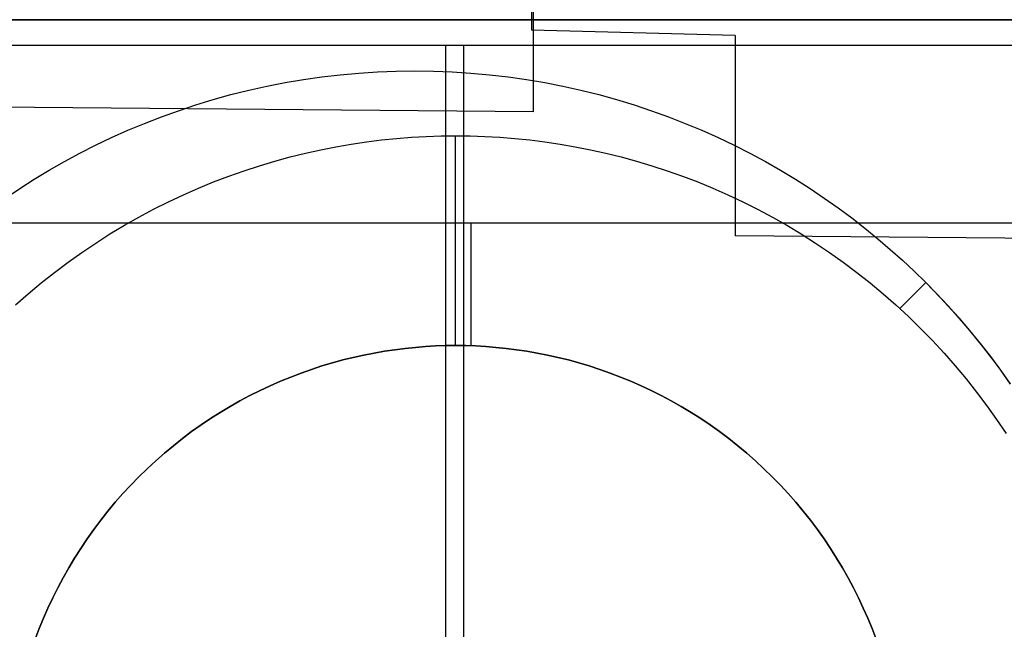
# Model space of a CAD drawing. Header units: millimetres. Extents: x -15 to 7, y 1 to 148.
# Tile 128 of 256: x -2.76 to -0.34, y 24.94 to 26.44. Entities that reach past the tile are written whole.
import ezdxf

# ---------------------------------------------------------------- set-up
doc = ezdxf.new("R2010")
doc.units = ezdxf.units.MM
doc.header["$MEASUREMENT"] = 0
doc.layers.add('Default', color=7, linetype='Continuous', true_color=0x000000)
doc.layers.add('Layer 01', color=7, linetype='Continuous', true_color=0x000000)

msp = doc.modelspace()

# ---------------------------------------------------------------- linework, layer by layer
at = {"layer": 'Default', "color": 254, "true_color": 0xcad1ee, "extrusion": (1, 0, 0)}
for points in [[(24.7133, -34.4294), (24.7728, -34.43), (24.8329, -34.432), (24.8934, -34.4354), (24.9544, -34.4402), (25.0157, -34.4465), (25.0773, -34.4542), (25.1393, -34.4634), (25.2015, -34.4742), (25.2638, -34.4865), (25.3263, -34.5004), (25.3889, -34.5158), (25.4515, -34.5329), (25.514, -34.5517), (25.5765, -34.572), (25.6388, -34.5941), (25.7008, -34.6177), (25.7626, -34.6431), (25.824, -34.6701), (25.885, -34.6988), (25.9455, -34.7291), (26.0054, -34.7611), (26.0648, -34.7947), (26.1234, -34.8299), (26.1813, -34.8667), (26.2384, -34.9051), (26.2947, -34.945), (26.35, -34.9864), (26.4043, -35.0294), (26.4575, -35.0738), (26.5096, -35.1195), (26.5606, -35.1667), (26.6103, -35.2152), (26.6588, -35.2649), (26.7059, -35.3159), (26.7517, -35.368), (26.7961, -35.4212), (26.839, -35.4755), (26.8805, -35.5308), (26.9204, -35.587), (26.9588, -35.6441), (26.9956, -35.702), (27.0308, -35.7607), (27.0644, -35.82), (27.0964, -35.88), (27.1267, -35.9405), (27.1554, -36.0015), (27.1824, -36.0629), (27.2077, -36.1247), (27.2314, -36.1867), (27.2534, -36.249), (27.2738, -36.3114), (27.2925, -36.374), (27.3096, -36.4366), (27.3251, -36.4991), (27.339, -36.5616), (27.3513, -36.624), (27.3621, -36.6862), (27.3713, -36.7481), (27.379, -36.8098), (27.3852, -36.8711), (27.39, -36.9321), (27.3934, -36.9926), (27.3954, -37.0526), (27.3961, -37.1122), (27.3954, -37.1717), (27.3934, -37.2318), (27.39, -37.2923), (27.3852, -37.3532), (27.379, -37.4146), (27.3713, -37.4762), (27.3621, -37.5382), (27.3513, -37.6003), (27.339, -37.6627), (27.3251, -37.7252), (27.3096, -37.7878), (27.2925, -37.8504), (27.2738, -37.9129), (27.2534, -37.9754), (27.2314, -38.0376), (27.2077, -38.0997), (27.1824, -38.1615), (27.1554, -38.2229), (27.1267, -38.2839), (27.0964, -38.3444), (27.0644, -38.4043), (27.0308, -38.4637), (26.9956, -38.5223), (26.9588, -38.5802), (26.9204, -38.6373), (26.8805, -38.6936), (26.839, -38.7488), (26.7961, -38.8031), (26.7517, -38.8564), (26.7059, -38.9085), (26.6588, -38.9595), (26.6103, -39.0092), (26.5606, -39.0577), (26.5096, -39.1048), (26.4575, -39.1506), (26.4043, -39.195), (26.35, -39.2379), (26.2947, -39.2794), (26.2384, -39.3193), (26.1813, -39.3577), (26.1234, -39.3945), (26.0648, -39.4297), (26.0054, -39.4633), (25.9455, -39.4953), (25.885, -39.5256), (25.824, -39.5543), (25.7626, -39.5813), (25.7008, -39.6066), (25.6388, -39.6303), (25.5765, -39.6523), (25.514, -39.6727), (25.4515, -39.6914), (25.3889, -39.7085), (25.3263, -39.724), (25.2638, -39.7379), (25.2015, -39.7502), (25.1393, -39.7609), (25.0773, -39.7702), (25.0157, -39.7779), (24.9544, -39.7841), (24.8934, -39.7889), (24.8329, -39.7923), (24.7728, -39.7943), (24.7133, -39.795)], [(24.7133, -35.4187), (24.7509, -35.4191), (24.7888, -35.4204), (24.827, -35.4225), (24.8655, -35.4256), (24.9042, -35.4295), (24.9431, -35.4344), (24.9822, -35.4402), (25.0214, -35.447), (25.0608, -35.4548), (25.1003, -35.4635), (25.1398, -35.4733), (25.1793, -35.4841), (25.2187, -35.4959), (25.2582, -35.5088), (25.2975, -35.5227), (25.3366, -35.5376), (25.3756, -35.5536), (25.4144, -35.5707), (25.4529, -35.5888), (25.4911, -35.6079), (25.5289, -35.6281), (25.5664, -35.6493), (25.6034, -35.6715), (25.64, -35.6948), (25.676, -35.719), (25.7115, -35.7442), (25.7464, -35.7704), (25.7807, -35.7975), (25.8143, -35.8255), (25.8472, -35.8544), (25.8793, -35.8841), (25.9107, -35.9147), (25.9413, -35.9461), (25.9711, -35.9783), (26, -36.0112), (26.028, -36.0448), (26.0551, -36.0791), (26.0813, -36.114), (26.1065, -36.1495), (26.1307, -36.1855), (26.1539, -36.2221), (26.1762, -36.2591), (26.1974, -36.2965), (26.2176, -36.3344), (26.2367, -36.3726), (26.2548, -36.4111), (26.2718, -36.4498), (26.2878, -36.4888), (26.3028, -36.528), (26.3167, -36.5673), (26.3296, -36.6067), (26.3414, -36.6462), (26.3522, -36.6857), (26.3619, -36.7252), (26.3707, -36.7647), (26.3785, -36.804), (26.3853, -36.8433), (26.3911, -36.8824), (26.396, -36.9213), (26.3999, -36.96), (26.4029, -36.9985), (26.4051, -37.0367), (26.4063, -37.0746), (26.4067, -37.1122), (26.4063, -37.1498), (26.4051, -37.1877), (26.4029, -37.2259), (26.3999, -37.2643), (26.396, -37.3031), (26.3911, -37.342), (26.3853, -37.3811), (26.3785, -37.4203), (26.3707, -37.4597), (26.3619, -37.4991), (26.3522, -37.5386), (26.3414, -37.5781), (26.3296, -37.6176), (26.3167, -37.657), (26.3028, -37.6964), (26.2878, -37.7355), (26.2718, -37.7745), (26.2548, -37.8133), (26.2367, -37.8518), (26.2176, -37.89), (26.1974, -37.9278), (26.1762, -37.9653), (26.1539, -38.0023), (26.1307, -38.0389), (26.1065, -38.0749), (26.0813, -38.1104), (26.0551, -38.1453), (26.028, -38.1796), (26, -38.2132), (25.9711, -38.2461), (25.9413, -38.2782), (25.9107, -38.3096), (25.8793, -38.3402), (25.8472, -38.37), (25.8143, -38.3989), (25.7807, -38.4269), (25.7464, -38.454), (25.7115, -38.4802), (25.676, -38.5054), (25.64, -38.5296), (25.6034, -38.5528), (25.5664, -38.5751), (25.5289, -38.5963), (25.4911, -38.6164), (25.4529, -38.6356), (25.4144, -38.6537), (25.3756, -38.6707), (25.3366, -38.6867), (25.2975, -38.7017), (25.2582, -38.7156), (25.2187, -38.7284), (25.1793, -38.7403), (25.1398, -38.7511), (25.1003, -38.7608), (25.0608, -38.7696), (25.0214, -38.7774), (24.9822, -38.7841), (24.9431, -38.79), (24.9042, -38.7948), (24.8655, -38.7988), (24.827, -38.8018), (24.7888, -38.8039), (24.7509, -38.8052), (24.7133, -38.8056)], [(24.7133, -38.6122), (24.7466, -38.6118), (24.7802, -38.6107), (24.814, -38.6088), (24.8481, -38.6061), (24.8824, -38.6026), (24.9168, -38.5983), (24.9515, -38.5931), (24.9862, -38.5871), (25.0211, -38.5803), (25.0561, -38.5725), (25.091, -38.5638), (25.126, -38.5543), (25.161, -38.5438), (25.1959, -38.5324), (25.2307, -38.5201), (25.2654, -38.5069), (25.3, -38.4927), (25.3343, -38.4776), (25.3684, -38.4616), (25.4022, -38.4446), (25.4358, -38.4267), (25.4689, -38.4079), (25.5017, -38.3883), (25.5341, -38.3677), (25.566, -38.3462), (25.5975, -38.3239), (25.6284, -38.3007), (25.6587, -38.2767), (25.6885, -38.2519), (25.7177, -38.2263), (25.7461, -38.1999), (25.774, -38.1728), (25.8011, -38.145), (25.8274, -38.1165), (25.853, -38.0874), (25.8778, -38.0576), (25.9018, -38.0273), (25.925, -37.9964), (25.9473, -37.9649), (25.9688, -37.933), (25.9894, -37.9006), (26.0091, -37.8678), (26.0278, -37.8346), (26.0457, -37.8011), (26.0627, -37.7673), (26.0787, -37.7332), (26.0938, -37.6989), (26.108, -37.6643), (26.1212, -37.6296), (26.1335, -37.5948), (26.1449, -37.5599), (26.1554, -37.5249), (26.165, -37.4899), (26.1736, -37.4549), (26.1814, -37.42), (26.1883, -37.3851), (26.1943, -37.3504), (26.1994, -37.3157), (26.2037, -37.2812), (26.2072, -37.247), (26.2099, -37.2129), (26.2118, -37.179), (26.2129, -37.1455), (26.2133, -37.1122), (26.2129, -37.0789), (26.2118, -37.0453), (26.2099, -37.0115), (26.2072, -36.9774), (26.2037, -36.9431), (26.1994, -36.9086), (26.1943, -36.874), (26.1883, -36.8392), (26.1814, -36.8044), (26.1736, -36.7694), (26.165, -36.7344), (26.1554, -36.6994), (26.1449, -36.6645), (26.1335, -36.6296), (26.1212, -36.5947), (26.108, -36.56), (26.0938, -36.5255), (26.0787, -36.4912), (26.0627, -36.4571), (26.0457, -36.4232), (26.0278, -36.3897), (26.0091, -36.3565), (25.9894, -36.3237), (25.9688, -36.2914), (25.9473, -36.2594), (25.925, -36.228), (25.9018, -36.1971), (25.8778, -36.1667), (25.853, -36.137), (25.8274, -36.1078), (25.8011, -36.0793), (25.774, -36.0515), (25.7461, -36.0244), (25.7177, -35.9981), (25.6885, -35.9725), (25.6587, -35.9476), (25.6284, -35.9236), (25.5975, -35.9005), (25.566, -35.8781), (25.5341, -35.8567), (25.5017, -35.8361), (25.4689, -35.8164), (25.4358, -35.7976), (25.4022, -35.7798), (25.3684, -35.7628), (25.3343, -35.7468), (25.3, -35.7317), (25.2654, -35.7175), (25.2307, -35.7043), (25.1959, -35.6919), (25.161, -35.6806), (25.126, -35.6701), (25.091, -35.6605), (25.0561, -35.6519), (25.0211, -35.6441), (24.9862, -35.6372), (24.9515, -35.6312), (24.9168, -35.6261), (24.8824, -35.6217), (24.8481, -35.6182), (24.814, -35.6156), (24.7802, -35.6137), (24.7466, -35.6125), (24.7133, -35.6122)]]:
    msp.add_lwpolyline(points, dxfattribs=at)
at = {"layer": 'Default', "color": 254, "true_color": 0xcad1ee}
for points in [[(-1.495, 26.2133), (-1.495, 27.3961)], [(-1.5, 27.3525), (-1.5, 26.4133)], [(-1, 26.4002), (-1.5, 26.4133)], [(-1, 26.4002), (-1, 25.9089)], [(-1.495, 26.2133), (-5.645, 26.2495)], [(6, 25.8478), (-1, 25.9089)]]:
    msp.add_lwpolyline(points, dxfattribs=at)
at = {"layer": 'Default', "color": 254, "true_color": 0xcad1ee, "extrusion": (1, 4.34771e-17, 4.15885e-17)}
msp.add_lwpolyline([(24.7133, -39.7514), (24.7719, -39.7508), (24.831, -39.7488), (24.8905, -39.7455), (24.9504, -39.7407), (25.0108, -39.7346), (25.0714, -39.727), (25.1324, -39.7179), (25.1935, -39.7074), (25.2549, -39.6953), (25.3164, -39.6816), (25.3779, -39.6664), (25.4395, -39.6495), (25.501, -39.6311), (25.5625, -39.6111), (25.6237, -39.5894), (25.6848, -39.5661), (25.7455, -39.5412), (25.806, -39.5146), (25.866, -39.4864), (25.9255, -39.4566), (25.9845, -39.4251), (26.0428, -39.3921), (26.1005, -39.3574), (26.1575, -39.3212), (26.2137, -39.2835), (26.269, -39.2442), (26.3234, -39.2034), (26.3768, -39.1612), (26.4292, -39.1175), (26.4805, -39.0725), (26.5306, -39.0261), (26.5795, -38.9784), (26.6272, -38.9295), (26.6736, -38.8793), (26.7186, -38.8281), (26.7623, -38.7757), (26.8045, -38.7223), (26.8453, -38.6679), (26.8846, -38.6126), (26.9223, -38.5564), (26.9585, -38.4994), (26.9932, -38.4417), (27.0262, -38.3834), (27.0577, -38.3244), (27.0875, -38.2648), (27.1157, -38.2048), (27.1423, -38.1444), (27.1672, -38.0837), (27.1905, -38.0226), (27.2122, -37.9614), (27.2322, -37.8999), (27.2507, -37.8384), (27.2675, -37.7768), (27.2827, -37.7153), (27.2964, -37.6538), (27.3085, -37.5924), (27.3191, -37.5313), (27.3281, -37.4703), (27.3357, -37.4097), (27.3419, -37.3493), (27.3466, -37.2894), (27.3499, -37.2298), (27.3519, -37.1708), (27.3525, -37.1122), (27.3519, -37.0536), (27.3499, -36.9945), (27.3466, -36.935), (27.3419, -36.875), (27.3357, -36.8147), (27.3281, -36.754), (27.3191, -36.6931), (27.3085, -36.6319), (27.2964, -36.5706), (27.2827, -36.5091), (27.2675, -36.4475), (27.2507, -36.386), (27.2322, -36.3244), (27.2122, -36.263), (27.1905, -36.2017), (27.1672, -36.1407), (27.1423, -36.0799), (27.1157, -36.0195), (27.0875, -35.9595), (27.0577, -35.9), (27.0262, -35.841), (26.9932, -35.7826), (26.9585, -35.7249), (26.9223, -35.668), (26.8846, -35.6118), (26.8453, -35.5565), (26.8045, -35.5021), (26.7623, -35.4487), (26.7186, -35.3963), (26.6736, -35.345), (26.6272, -35.2949), (26.5795, -35.2459), (26.5306, -35.1983), (26.4805, -35.1519), (26.4292, -35.1068), (26.3768, -35.0632), (26.3234, -35.021), (26.269, -34.9802), (26.2137, -34.9409), (26.1575, -34.9031), (26.1005, -34.8669), (26.0428, -34.8323), (25.9845, -34.7992), (25.9255, -34.7678), (25.866, -34.7379), (25.806, -34.7097), (25.7455, -34.6832), (25.6848, -34.6582), (25.6237, -34.6349), (25.5625, -34.6133), (25.501, -34.5932), (25.4395, -34.5748), (25.3779, -34.558), (25.3164, -34.5428), (25.2549, -34.5291), (25.1935, -34.517), (25.1324, -34.5064), (25.0714, -34.4973), (25.0108, -34.4897), (24.9504, -34.4836), (24.8905, -34.4789), (24.831, -34.4756), (24.7719, -34.4736), (24.7133, -34.4729)], dxfattribs=at)
at = {"layer": 'Default', "color": 254, "true_color": 0xcad1ee, "extrusion": (1, -6.74981e-17, -6.45661e-17)}
msp.add_lwpolyline([(24.7133, -38.8122), (24.751, -38.8118), (24.7891, -38.8105), (24.8274, -38.8083), (24.866, -38.8053), (24.9049, -38.8013), (24.944, -38.7965), (24.9832, -38.7906), (25.0226, -38.7838), (25.0621, -38.776), (25.1018, -38.7672), (25.1414, -38.7574), (25.1811, -38.7466), (25.2207, -38.7347), (25.2603, -38.7218), (25.2997, -38.7078), (25.3391, -38.6928), (25.3782, -38.6768), (25.4171, -38.6596), (25.4558, -38.6415), (25.4941, -38.6223), (25.5321, -38.602), (25.5697, -38.5807), (25.6069, -38.5584), (25.6435, -38.5351), (25.6797, -38.5107), (25.7154, -38.4854), (25.7504, -38.4592), (25.7848, -38.432), (25.8185, -38.4039), (25.8516, -38.3748), (25.8839, -38.345), (25.9154, -38.3143), (25.9461, -38.2827), (25.976, -38.2505), (26.005, -38.2174), (26.0331, -38.1837), (26.0603, -38.1493), (26.0866, -38.1142), (26.1119, -38.0786), (26.1362, -38.0424), (26.1595, -38.0057), (26.1818, -37.9686), (26.2031, -37.931), (26.2234, -37.893), (26.2426, -37.8546), (26.2608, -37.816), (26.2779, -37.7771), (26.2939, -37.7379), (26.3089, -37.6986), (26.3229, -37.6592), (26.3358, -37.6196), (26.3477, -37.5799), (26.3585, -37.5403), (26.3683, -37.5006), (26.3771, -37.461), (26.3849, -37.4215), (26.3917, -37.3821), (26.3976, -37.3429), (26.4025, -37.3038), (26.4064, -37.2649), (26.4095, -37.2263), (26.4116, -37.188), (26.4129, -37.1499), (26.4133, -37.1122), (26.4129, -37.0744), (26.4116, -37.0364), (26.4095, -36.998), (26.4064, -36.9594), (26.4025, -36.9206), (26.3976, -36.8815), (26.3917, -36.8422), (26.3849, -36.8028), (26.3771, -36.7633), (26.3683, -36.7237), (26.3585, -36.6841), (26.3477, -36.6444), (26.3358, -36.6048), (26.3229, -36.5652), (26.3089, -36.5257), (26.2939, -36.4864), (26.2779, -36.4473), (26.2608, -36.4084), (26.2426, -36.3697), (26.2234, -36.3314), (26.2031, -36.2934), (26.1818, -36.2558), (26.1595, -36.2186), (26.1362, -36.1819), (26.1119, -36.1457), (26.0866, -36.1101), (26.0603, -36.0751), (26.0331, -36.0407), (26.005, -36.0069), (25.976, -35.9739), (25.9461, -35.9416), (25.9154, -35.9101), (25.8839, -35.8794), (25.8516, -35.8495), (25.8185, -35.8205), (25.7848, -35.7924), (25.7504, -35.7652), (25.7154, -35.7389), (25.6797, -35.7136), (25.6435, -35.6893), (25.6069, -35.666), (25.5697, -35.6436), (25.5321, -35.6224), (25.4941, -35.6021), (25.4558, -35.5829), (25.4171, -35.5647), (25.3782, -35.5476), (25.3391, -35.5315), (25.2997, -35.5165), (25.2603, -35.5026), (25.2207, -35.4897), (25.1811, -35.4778), (25.1414, -35.467), (25.1018, -35.4572), (25.0621, -35.4484), (25.0226, -35.4406), (24.9832, -35.4337), (24.944, -35.4279), (24.9049, -35.423), (24.866, -35.4191), (24.8274, -35.416), (24.7891, -35.4139), (24.751, -35.4126), (24.7133, -35.4122)], dxfattribs=at)
at = {"layer": 'Default', "color": 254, "true_color": 0xcad1ee, "extrusion": (1, -3.4011e-17, 3.25336e-17)}
msp.add_lwpolyline([(24.7133, -35.4253), (24.7507, -35.4257), (24.7885, -35.4269), (24.8265, -35.4291), (24.8649, -35.4321), (24.9034, -35.436), (24.9422, -35.4409), (24.9811, -35.4467), (25.0202, -35.4534), (25.0595, -35.4612), (25.0988, -35.4699), (25.1381, -35.4796), (25.1775, -35.4904), (25.2168, -35.5022), (25.2561, -35.515), (25.2952, -35.5288), (25.3342, -35.5437), (25.3731, -35.5596), (25.4117, -35.5766), (25.45, -35.5947), (25.4881, -35.6137), (25.5258, -35.6338), (25.5631, -35.655), (25.6, -35.6771), (25.6364, -35.7002), (25.6723, -35.7244), (25.7076, -35.7495), (25.7424, -35.7755), (25.7765, -35.8025), (25.81, -35.8304), (25.8428, -35.8592), (25.8748, -35.8889), (25.9061, -35.9194), (25.9366, -35.9506), (25.9662, -35.9827), (25.995, -36.0154), (26.0229, -36.0489), (26.0499, -36.0831), (26.076, -36.1178), (26.1011, -36.1532), (26.1252, -36.1891), (26.1484, -36.2255), (26.1705, -36.2624), (26.1916, -36.2997), (26.2117, -36.3374), (26.2308, -36.3754), (26.2488, -36.4138), (26.2658, -36.4524), (26.2818, -36.4912), (26.2967, -36.5303), (26.3105, -36.5694), (26.3233, -36.6087), (26.3351, -36.648), (26.3458, -36.6874), (26.3556, -36.7267), (26.3643, -36.766), (26.372, -36.8052), (26.3788, -36.8443), (26.3846, -36.8833), (26.3894, -36.922), (26.3934, -36.9606), (26.3964, -36.9989), (26.3985, -37.037), (26.3998, -37.0747), (26.4002, -37.1122), (26.3998, -37.1496), (26.3985, -37.1874), (26.3964, -37.2254), (26.3934, -37.2638), (26.3894, -37.3023), (26.3846, -37.3411), (26.3788, -37.38), (26.372, -37.4191), (26.3643, -37.4583), (26.3556, -37.4976), (26.3458, -37.537), (26.3351, -37.5763), (26.3233, -37.6157), (26.3105, -37.6549), (26.2967, -37.6941), (26.2818, -37.7331), (26.2658, -37.772), (26.2488, -37.8106), (26.2308, -37.8489), (26.2117, -37.887), (26.1916, -37.9247), (26.1705, -37.962), (26.1484, -37.9989), (26.1252, -38.0353), (26.1011, -38.0712), (26.076, -38.1065), (26.0499, -38.1413), (26.0229, -38.1754), (25.995, -38.2089), (25.9662, -38.2417), (25.9366, -38.2737), (25.9061, -38.305), (25.8748, -38.3355), (25.8428, -38.3651), (25.81, -38.3939), (25.7765, -38.4218), (25.7424, -38.4488), (25.7076, -38.4749), (25.6723, -38.5), (25.6364, -38.5241), (25.6, -38.5473), (25.5631, -38.5694), (25.5258, -38.5905), (25.4881, -38.6106), (25.45, -38.6297), (25.4117, -38.6477), (25.3731, -38.6647), (25.3342, -38.6806), (25.2952, -38.6955), (25.2561, -38.7094), (25.2168, -38.7222), (25.1775, -38.734), (25.1381, -38.7447), (25.0988, -38.7545), (25.0595, -38.7632), (25.0202, -38.7709), (24.9811, -38.7777), (24.9422, -38.7835), (24.9034, -38.7883), (24.8649, -38.7923), (24.8265, -38.7953), (24.7885, -38.7974), (24.7507, -38.7987), (24.7133, -38.7991)], dxfattribs=at)
at = {"layer": 'Default', "color": 254, "true_color": 0xcad1ee, "extrusion": (1, -4.79856e-17, -4.59012e-17)}
msp.add_lwpolyline([(24.7133, -38.3078), (24.7398, -38.3075), (24.7666, -38.3066), (24.7936, -38.3051), (24.8207, -38.303), (24.8481, -38.3002), (24.8755, -38.2968), (24.9031, -38.2926), (24.9309, -38.2879), (24.9586, -38.2824), (24.9865, -38.2762), (25.0144, -38.2693), (25.0423, -38.2617), (25.0702, -38.2533), (25.098, -38.2442), (25.1257, -38.2344), (25.1534, -38.2239), (25.1809, -38.2126), (25.2083, -38.2005), (25.2355, -38.1878), (25.2624, -38.1742), (25.2892, -38.16), (25.3156, -38.145), (25.3417, -38.1293), (25.3676, -38.1129), (25.393, -38.0958), (25.4181, -38.078), (25.4427, -38.0595), (25.4669, -38.0404), (25.4906, -38.0206), (25.5139, -38.0002), (25.5366, -37.9792), (25.5587, -37.9576), (25.5803, -37.9355), (25.6013, -37.9127), (25.6218, -37.8895), (25.6415, -37.8658), (25.6607, -37.8416), (25.6791, -37.8169), (25.6969, -37.7919), (25.714, -37.7664), (25.7304, -37.7406), (25.7461, -37.7145), (25.7611, -37.688), (25.7754, -37.6613), (25.7889, -37.6344), (25.8016, -37.6072), (25.8137, -37.5798), (25.825, -37.5523), (25.8355, -37.5246), (25.8454, -37.4969), (25.8544, -37.469), (25.8628, -37.4412), (25.8704, -37.4133), (25.8773, -37.3854), (25.8835, -37.3575), (25.889, -37.3297), (25.8938, -37.302), (25.8979, -37.2744), (25.9013, -37.2469), (25.9041, -37.2196), (25.9062, -37.1925), (25.9077, -37.1655), (25.9086, -37.1387), (25.9089, -37.1122), (25.9086, -37.0856), (25.9077, -37.0589), (25.9062, -37.0319), (25.9041, -37.0047), (25.9013, -36.9774), (25.8979, -36.9499), (25.8938, -36.9223), (25.889, -36.8946), (25.8835, -36.8668), (25.8773, -36.839), (25.8704, -36.8111), (25.8628, -36.7832), (25.8544, -36.7553), (25.8454, -36.7275), (25.8355, -36.6997), (25.825, -36.6721), (25.8137, -36.6445), (25.8016, -36.6172), (25.7889, -36.59), (25.7754, -36.563), (25.7611, -36.5363), (25.7461, -36.5099), (25.7304, -36.4837), (25.714, -36.4579), (25.6969, -36.4325), (25.6791, -36.4074), (25.6607, -36.3828), (25.6415, -36.3586), (25.6218, -36.3348), (25.6013, -36.3116), (25.5803, -36.2889), (25.5587, -36.2667), (25.5366, -36.2451), (25.5139, -36.2241), (25.4906, -36.2037), (25.4669, -36.1839), (25.4427, -36.1648), (25.4181, -36.1463), (25.393, -36.1285), (25.3676, -36.1114), (25.3417, -36.095), (25.3156, -36.0793), (25.2892, -36.0644), (25.2624, -36.0501), (25.2355, -36.0366), (25.2083, -36.0238), (25.1809, -36.0118), (25.1534, -36.0005), (25.1257, -35.9899), (25.098, -35.9801), (25.0702, -35.971), (25.0423, -35.9627), (25.0144, -35.9551), (24.9865, -35.9482), (24.9586, -35.942), (24.9309, -35.9365), (24.9031, -35.9317), (24.8755, -35.9276), (24.8481, -35.9242), (24.8207, -35.9214), (24.7936, -35.9192), (24.7666, -35.9177), (24.7398, -35.9168), (24.7133, -35.9165)], dxfattribs=at)
at = {"layer": 'Layer 01'}
for points in [[(3.8392, 26.4394), (-4.1566, 26.4394)], [(3.8392, 26.4394), (-4.1566, 26.4394)], [(3.8392, 26.4394), (-3.9765, 26.4394)], [(3.8392, 26.4394), (-3.9765, 26.4394)], [(-3.1984, 26.4394), (2.9016, 26.4394)], [(-3.1984, 26.4394), (2.9016, 26.4394)], [(0.2355, 26.3757), (-3.5692, 26.3757)], [(-0.3386, 26.3757), (-3.0832, 26.3757)], [(-1.7109, 26.3757), (-1.7109, 22.703)], [(-1.6669, 26.3757), (-1.6669, 22.703)], [(-2.7916, 26.0014), (-2.7567, 26.0248), (-2.721, 26.0475), (-2.6845, 26.0696), (-2.6472, 26.0908), (-2.6092, 26.1113), (-2.5704, 26.131), (-2.531, 26.1498), (-2.4909, 26.1678), (-2.4502, 26.1848), (-2.4088, 26.2009), (-2.3669, 26.216), (-2.3244, 26.2301), (-2.2814, 26.2432), (-2.238, 26.2553), (-2.1941, 26.2662), (-2.1498, 26.2761), (-2.1051, 26.2848), (-2.0601, 26.2925), (-2.0149, 26.2989), (-1.9694, 26.3043), (-1.9238, 26.3084), (-1.878, 26.3114), (-1.8321, 26.3131), (-1.7862, 26.3137), (-1.7402, 26.3131), (-1.6944, 26.3114), (-1.6486, 26.3084), (-1.6029, 26.3043), (-1.5575, 26.2989), (-1.5122, 26.2925), (-1.4672, 26.2848), (-1.4226, 26.2761), (-1.3783, 26.2662), (-1.3344, 26.2553), (-1.2909, 26.2432), (-1.2479, 26.2301), (-1.2055, 26.216), (-1.1635, 26.2009), (-1.1222, 26.1848), (-1.0814, 26.1678), (-1.0413, 26.1498), (-1.0019, 26.131), (-0.9632, 26.1113), (-0.9252, 26.0908), (-0.8879, 26.0696), (-0.8514, 26.0475), (-0.8157, 26.0248), (-0.7807, 26.0014), (-0.7466, 25.9773), (-0.7134, 25.9527), (-0.6809, 25.9275), (-0.6493, 25.9017), (-0.6186, 25.8754), (-0.5887, 25.8487), (-0.5597, 25.8216), (-0.5315, 25.794), (-0.504, 25.7659), (-0.4768, 25.7369), (-0.4501, 25.707), (-0.4238, 25.6762), (-0.3981, 25.6446), (-0.3728, 25.6122), (-0.3482, 25.5789), (-0.3241, 25.5448)], [(-2.7916, 26.0014), (-2.7567, 26.0248), (-2.721, 26.0475), (-2.6845, 26.0696), (-2.6472, 26.0908), (-2.6092, 26.1113), (-2.5704, 26.131), (-2.531, 26.1498), (-2.4909, 26.1678), (-2.4502, 26.1848), (-2.4088, 26.2009), (-2.3669, 26.216), (-2.3244, 26.2301), (-2.2814, 26.2432), (-2.238, 26.2553), (-2.1941, 26.2662), (-2.1498, 26.2761), (-2.1051, 26.2848), (-2.0601, 26.2925), (-2.0149, 26.2989), (-1.9694, 26.3043), (-1.9238, 26.3084), (-1.878, 26.3114), (-1.8321, 26.3131), (-1.7862, 26.3137), (-1.7402, 26.3131), (-1.6944, 26.3114), (-1.6486, 26.3084), (-1.6029, 26.3043), (-1.5575, 26.2989), (-1.5122, 26.2925), (-1.4672, 26.2848), (-1.4226, 26.2761), (-1.3783, 26.2662), (-1.3344, 26.2553), (-1.2909, 26.2432), (-1.2479, 26.2301), (-1.2055, 26.216), (-1.1635, 26.2009), (-1.1222, 26.1848), (-1.0814, 26.1678), (-1.0413, 26.1498), (-1.0019, 26.131), (-0.9632, 26.1113), (-0.9252, 26.0908), (-0.8879, 26.0696), (-0.8514, 26.0475), (-0.8157, 26.0248), (-0.7807, 26.0014), (-0.7466, 25.9773), (-0.7134, 25.9527), (-0.6809, 25.9275), (-0.6493, 25.9017), (-0.6186, 25.8754), (-0.5887, 25.8487), (-0.5597, 25.8216), (-0.5315, 25.794), (-0.4949, 25.7563), (-0.459, 25.7171), (-0.4239, 25.6763), (-0.3897, 25.6341), (-0.3565, 25.5903), (-0.3243, 25.5451)], [(-2.7916, 26.0014), (-2.7567, 26.0248), (-2.721, 26.0475), (-2.6845, 26.0696), (-2.6472, 26.0908), (-2.6092, 26.1113), (-2.5704, 26.131), (-2.531, 26.1498), (-2.4909, 26.1678), (-2.4502, 26.1848), (-2.4088, 26.2009), (-2.3669, 26.216), (-2.3244, 26.2301), (-2.2814, 26.2432), (-2.238, 26.2553), (-2.1941, 26.2662), (-2.1498, 26.2761), (-2.1051, 26.2848), (-2.0601, 26.2925), (-2.0149, 26.2989), (-1.9694, 26.3043), (-1.9238, 26.3084), (-1.878, 26.3114), (-1.8321, 26.3131), (-1.7862, 26.3137), (-1.7402, 26.3131), (-1.6944, 26.3114), (-1.6486, 26.3084), (-1.6029, 26.3043), (-1.5575, 26.2989), (-1.5122, 26.2925), (-1.4672, 26.2848), (-1.4226, 26.2761), (-1.3783, 26.2662), (-1.3344, 26.2553), (-1.2909, 26.2432), (-1.2479, 26.2301), (-1.2055, 26.216), (-1.1635, 26.2009), (-1.1222, 26.1848), (-1.0814, 26.1678), (-1.0413, 26.1498), (-1.0019, 26.131), (-0.9632, 26.1113), (-0.9252, 26.0908), (-0.8879, 26.0696), (-0.8514, 26.0475), (-0.8157, 26.0248), (-0.7807, 26.0014), (-0.7466, 25.9773), (-0.7134, 25.9527), (-0.6809, 25.9275), (-0.6493, 25.9017), (-0.6186, 25.8754), (-0.5887, 25.8487), (-0.5597, 25.8216), (-0.5315, 25.794), (-0.504, 25.7659), (-0.4768, 25.7369), (-0.4501, 25.707), (-0.4238, 25.6762), (-0.3981, 25.6446), (-0.3728, 25.6122), (-0.3482, 25.5789), (-0.3241, 25.5448)], [(-2.7675, 25.7389), (-2.7362, 25.7665), (-2.7041, 25.7932), (-2.6714, 25.819), (-2.6381, 25.844), (-2.6043, 25.868), (-2.5699, 25.8911), (-2.5351, 25.9133), (-2.4998, 25.9345), (-2.464, 25.9547), (-2.4279, 25.9739), (-2.3915, 25.9922), (-2.3548, 26.0095), (-2.3178, 26.0257), (-2.2807, 26.041), (-2.2433, 26.0552), (-2.2058, 26.0685), (-2.1682, 26.0807), (-2.1306, 26.092), (-2.0929, 26.1023), (-2.0552, 26.1116), (-2.0176, 26.12), (-1.98, 26.1274), (-1.9426, 26.1339), (-1.9053, 26.1394), (-1.8682, 26.1441), (-1.8313, 26.1478), (-1.7946, 26.1507), (-1.7582, 26.1528), (-1.722, 26.154), (-1.6862, 26.1544), (-1.6503, 26.154), (-1.6142, 26.1528), (-1.5777, 26.1507), (-1.5411, 26.1478), (-1.5041, 26.1441), (-1.467, 26.1394), (-1.4297, 26.1339), (-1.3923, 26.1274), (-1.3548, 26.12), (-1.3171, 26.1116), (-1.2795, 26.1023), (-1.2418, 26.092), (-1.2041, 26.0807), (-1.1665, 26.0685), (-1.1291, 26.0552), (-1.0917, 26.041), (-1.0545, 26.0257), (-1.0175, 26.0095), (-0.9808, 25.9922), (-0.9444, 25.9739), (-0.9083, 25.9547), (-0.8726, 25.9345), (-0.8373, 25.9133), (-0.8024, 25.8911), (-0.7681, 25.868), (-0.7342, 25.844), (-0.7009, 25.819), (-0.6682, 25.7932), (-0.6362, 25.7665), (-0.6048, 25.7389), (-0.5741, 25.7105), (-0.5442, 25.6813), (-0.515, 25.6514), (-0.4866, 25.6207), (-0.4591, 25.5893), (-0.4324, 25.5573), (-0.4065, 25.5246), (-0.3816, 25.4913), (-0.3575, 25.4575), (-0.3344, 25.4231)], [(-1.6862, 25.6394), (-1.6862, 26.1544)], [(0.3516, 25.9394), (-3.6484, 25.9394)], [(0.3516, 25.9394), (-3.6484, 25.9394)], [(0.3516, 25.9394), (-3.6484, 25.9394)], [(-1.6484, 25.6387), (-1.6484, 25.9394)], [(-0.5953, 25.7302), (-0.5315, 25.794)], [(-2.7187, 24.9188), (-2.7089, 24.9443), (-2.6985, 24.9696), (-2.6875, 24.9948), (-2.6757, 25.0198), (-2.6633, 25.0446), (-2.6502, 25.0692), (-2.6364, 25.0935), (-2.622, 25.1175), (-2.6069, 25.1413), (-2.5911, 25.1647), (-2.5748, 25.1878), (-2.5578, 25.2104), (-2.5402, 25.2327), (-2.522, 25.2545), (-2.5032, 25.2759), (-2.4839, 25.2968), (-2.464, 25.3172), (-2.4436, 25.337), (-2.4227, 25.3564), (-2.4013, 25.3751), (-2.3795, 25.3933), (-2.3572, 25.4109), (-2.3346, 25.4279), (-2.3115, 25.4443), (-2.2881, 25.46), (-2.2644, 25.4751), (-2.2403, 25.4896), (-2.216, 25.5034), (-2.1914, 25.5165), (-2.1666, 25.5289), (-2.1416, 25.5407), (-2.1164, 25.5517), (-2.0911, 25.5621), (-2.0656, 25.5718), (-2.0401, 25.5809), (-2.0145, 25.5892), (-1.9888, 25.5969), (-1.9632, 25.6039), (-1.9375, 25.6103), (-1.9119, 25.6159), (-1.8863, 25.621), (-1.8608, 25.6254), (-1.8354, 25.6292), (-1.8102, 25.6323), (-1.785, 25.6349), (-1.76, 25.6369), (-1.7352, 25.6383), (-1.7106, 25.6391), (-1.6862, 25.6394), (-1.6618, 25.6391), (-1.6371, 25.6383), (-1.6123, 25.6369), (-1.5873, 25.6349), (-1.5622, 25.6323), (-1.5369, 25.6292), (-1.5115, 25.6254), (-1.486, 25.621), (-1.4604, 25.6159), (-1.4348, 25.6103), (-1.4092, 25.6039), (-1.3835, 25.5969), (-1.3579, 25.5892), (-1.3323, 25.5809), (-1.3067, 25.5718), (-1.2813, 25.5621), (-1.2559, 25.5517), (-1.2308, 25.5407), (-1.2058, 25.5289), (-1.181, 25.5165), (-1.1564, 25.5034), (-1.132, 25.4896), (-1.108, 25.4751), (-1.0842, 25.46), (-1.0608, 25.4443), (-1.0378, 25.4279), (-1.0151, 25.4109), (-0.9928, 25.3933), (-0.971, 25.3751), (-0.9496, 25.3564), (-0.9288, 25.337), (-0.9084, 25.3172), (-0.8885, 25.2968), (-0.8692, 25.2759), (-0.8504, 25.2545), (-0.8322, 25.2327), (-0.8146, 25.2104), (-0.7976, 25.1878), (-0.7812, 25.1647), (-0.7655, 25.1413), (-0.7504, 25.1175), (-0.7359, 25.0935), (-0.7222, 25.0692), (-0.7091, 25.0446), (-0.6966, 25.0198), (-0.6849, 24.9948), (-0.6738, 24.9696), (-0.6634, 24.9443), (-0.6537, 24.9188)], [(-0.6537, 24.9188), (-0.6634, 24.9443), (-0.6738, 24.9696), (-0.6849, 24.9948), (-0.6966, 25.0198), (-0.7091, 25.0446), (-0.7222, 25.0692), (-0.7359, 25.0935), (-0.7504, 25.1175), (-0.7655, 25.1413), (-0.7812, 25.1647), (-0.7976, 25.1878), (-0.8146, 25.2104), (-0.8322, 25.2327), (-0.8504, 25.2545), (-0.8692, 25.2759), (-0.8885, 25.2968), (-0.9084, 25.3172), (-0.9288, 25.337), (-0.9496, 25.3564), (-0.971, 25.3751), (-0.9928, 25.3933), (-1.0151, 25.4109), (-1.0378, 25.4279), (-1.0608, 25.4443), (-1.0842, 25.46), (-1.108, 25.4751), (-1.132, 25.4896), (-1.1564, 25.5034), (-1.181, 25.5165), (-1.2058, 25.5289), (-1.2308, 25.5407), (-1.2559, 25.5517), (-1.2813, 25.5621), (-1.3067, 25.5718), (-1.3323, 25.5809), (-1.3579, 25.5892), (-1.3835, 25.5969), (-1.4092, 25.6039), (-1.4348, 25.6103), (-1.4604, 25.6159), (-1.486, 25.621), (-1.5115, 25.6254), (-1.5369, 25.6292), (-1.5622, 25.6323), (-1.5873, 25.6349), (-1.6123, 25.6369), (-1.6371, 25.6383), (-1.6618, 25.6391), (-1.6862, 25.6394), (-1.7106, 25.6391), (-1.7352, 25.6383), (-1.76, 25.6369), (-1.785, 25.6349), (-1.8102, 25.6323), (-1.8354, 25.6292), (-1.8608, 25.6254), (-1.8863, 25.621), (-1.9119, 25.6159), (-1.9375, 25.6103), (-1.9632, 25.6039), (-1.9888, 25.5969), (-2.0145, 25.5892), (-2.0401, 25.5809), (-2.0656, 25.5718), (-2.0911, 25.5621), (-2.1164, 25.5517), (-2.1416, 25.5407), (-2.1666, 25.5289), (-2.1914, 25.5165), (-2.216, 25.5034), (-2.2403, 25.4896), (-2.2644, 25.4751), (-2.2881, 25.46), (-2.3115, 25.4443), (-2.3346, 25.4279), (-2.3572, 25.4109), (-2.3795, 25.3933), (-2.4013, 25.3751), (-2.4227, 25.3564), (-2.4436, 25.337), (-2.464, 25.3172), (-2.4839, 25.2968), (-2.5032, 25.2759), (-2.522, 25.2545), (-2.5402, 25.2327), (-2.5578, 25.2104), (-2.5748, 25.1878), (-2.5911, 25.1647), (-2.6069, 25.1413), (-2.622, 25.1175), (-2.6364, 25.0935), (-2.6502, 25.0692), (-2.6633, 25.0446), (-2.6757, 25.0198), (-2.6875, 24.9948), (-2.6985, 24.9696), (-2.7089, 24.9443), (-2.7187, 24.9188)], [(-0.6537, 24.9188), (-0.6634, 24.9443), (-0.6738, 24.9696), (-0.6849, 24.9948), (-0.6966, 25.0198), (-0.7091, 25.0446), (-0.7222, 25.0692), (-0.7359, 25.0935), (-0.7504, 25.1175), (-0.7655, 25.1413), (-0.7812, 25.1647), (-0.7976, 25.1878), (-0.8146, 25.2104), (-0.8322, 25.2327), (-0.8504, 25.2545), (-0.8692, 25.2759), (-0.8885, 25.2968), (-0.9084, 25.3172), (-0.9288, 25.337), (-0.9496, 25.3564), (-0.971, 25.3751), (-0.9928, 25.3933), (-1.0151, 25.4109), (-1.0378, 25.4279), (-1.0608, 25.4443), (-1.0842, 25.46), (-1.108, 25.4751), (-1.132, 25.4896), (-1.1564, 25.5034), (-1.181, 25.5165), (-1.2058, 25.5289), (-1.2308, 25.5407), (-1.2559, 25.5517), (-1.2813, 25.5621), (-1.3067, 25.5718), (-1.3323, 25.5809), (-1.3579, 25.5892), (-1.3835, 25.5969), (-1.4092, 25.6039), (-1.4348, 25.6103), (-1.4604, 25.6159), (-1.486, 25.621), (-1.5115, 25.6254), (-1.5369, 25.6292), (-1.5622, 25.6323), (-1.5873, 25.6349), (-1.6123, 25.6369), (-1.6371, 25.6383), (-1.6618, 25.6391), (-1.6862, 25.6394), (-1.7106, 25.6391), (-1.7352, 25.6383), (-1.76, 25.6369), (-1.785, 25.6349), (-1.8102, 25.6323), (-1.8354, 25.6292), (-1.8608, 25.6254), (-1.8863, 25.621), (-1.9119, 25.6159), (-1.9375, 25.6103), (-1.9632, 25.6039), (-1.9888, 25.5969), (-2.0145, 25.5892), (-2.0401, 25.5809), (-2.0656, 25.5718), (-2.0911, 25.5621), (-2.1164, 25.5517), (-2.1416, 25.5407), (-2.1666, 25.5289), (-2.1914, 25.5165), (-2.216, 25.5034), (-2.2403, 25.4896), (-2.2644, 25.4751), (-2.2881, 25.46), (-2.3115, 25.4443), (-2.3346, 25.4279), (-2.3572, 25.4109), (-2.3795, 25.3933), (-2.4013, 25.3751), (-2.4227, 25.3564), (-2.4436, 25.337), (-2.464, 25.3172), (-2.4839, 25.2968), (-2.5032, 25.2759), (-2.522, 25.2545), (-2.5402, 25.2327), (-2.5578, 25.2104), (-2.5748, 25.1878), (-2.5911, 25.1647), (-2.6069, 25.1413), (-2.622, 25.1175), (-2.6364, 25.0935), (-2.6502, 25.0692), (-2.6633, 25.0446), (-2.6757, 25.0198), (-2.6875, 24.9948), (-2.6985, 24.9696), (-2.7089, 24.9443), (-2.7187, 24.9188)], [(-2.7187, 24.9188), (-2.7089, 24.9443), (-2.6985, 24.9696), (-2.6875, 24.9948), (-2.6757, 25.0198), (-2.6633, 25.0446), (-2.6502, 25.0692), (-2.6364, 25.0935), (-2.622, 25.1175), (-2.6069, 25.1413), (-2.5911, 25.1647), (-2.5748, 25.1878), (-2.5578, 25.2104), (-2.5402, 25.2327), (-2.522, 25.2545), (-2.5032, 25.2759), (-2.4839, 25.2968), (-2.464, 25.3172), (-2.4436, 25.337), (-2.4227, 25.3564), (-2.4013, 25.3751), (-2.3795, 25.3933), (-2.3572, 25.4109), (-2.3346, 25.4279), (-2.3115, 25.4443), (-2.2881, 25.46), (-2.2644, 25.4751), (-2.2403, 25.4896), (-2.216, 25.5034), (-2.1914, 25.5165), (-2.1666, 25.5289), (-2.1416, 25.5407), (-2.1164, 25.5517), (-2.0911, 25.5621), (-2.0656, 25.5718), (-2.0401, 25.5809), (-2.0145, 25.5892), (-1.9888, 25.5969), (-1.9632, 25.6039), (-1.9375, 25.6103), (-1.9119, 25.6159), (-1.8863, 25.621), (-1.8608, 25.6254), (-1.8354, 25.6292), (-1.8102, 25.6323), (-1.785, 25.6349), (-1.76, 25.6369), (-1.7352, 25.6383), (-1.7106, 25.6391), (-1.6862, 25.6394), (-1.6618, 25.6391), (-1.6371, 25.6383), (-1.6123, 25.6369), (-1.5873, 25.6349), (-1.5622, 25.6323), (-1.5369, 25.6292), (-1.5115, 25.6254), (-1.486, 25.621), (-1.4604, 25.6159), (-1.4348, 25.6103), (-1.4092, 25.6039), (-1.3835, 25.5969), (-1.3579, 25.5892), (-1.3323, 25.5809), (-1.3067, 25.5718), (-1.2813, 25.5621), (-1.2559, 25.5517), (-1.2308, 25.5407), (-1.2058, 25.5289), (-1.181, 25.5165), (-1.1564, 25.5034), (-1.132, 25.4896), (-1.108, 25.4751), (-1.0842, 25.46), (-1.0608, 25.4443), (-1.0378, 25.4279), (-1.0151, 25.4109), (-0.9928, 25.3933), (-0.971, 25.3751), (-0.9496, 25.3564), (-0.9288, 25.337), (-0.9084, 25.3172), (-0.8885, 25.2968), (-0.8692, 25.2759), (-0.8504, 25.2545), (-0.8322, 25.2327), (-0.8146, 25.2104), (-0.7976, 25.1878), (-0.7812, 25.1647), (-0.7655, 25.1413), (-0.7504, 25.1175), (-0.7359, 25.0935), (-0.7222, 25.0692), (-0.7091, 25.0446), (-0.6966, 25.0198), (-0.6849, 24.9948), (-0.6738, 24.9696), (-0.6634, 24.9443), (-0.6537, 24.9188)], [(-0.6537, 24.9188), (-0.6634, 24.9443), (-0.6738, 24.9696), (-0.6849, 24.9948), (-0.6966, 25.0198), (-0.7091, 25.0446), (-0.7222, 25.0692), (-0.7359, 25.0935), (-0.7504, 25.1175), (-0.7655, 25.1413), (-0.7812, 25.1647), (-0.7976, 25.1878), (-0.8146, 25.2104), (-0.8322, 25.2327), (-0.8504, 25.2545), (-0.8692, 25.2759), (-0.8885, 25.2968), (-0.9084, 25.3172), (-0.9288, 25.337), (-0.9496, 25.3564), (-0.971, 25.3751), (-0.9928, 25.3933), (-1.0151, 25.4109), (-1.0378, 25.4279), (-1.0608, 25.4443), (-1.0842, 25.46), (-1.108, 25.4751), (-1.132, 25.4896), (-1.1564, 25.5034), (-1.181, 25.5165), (-1.2058, 25.5289), (-1.2308, 25.5407), (-1.2559, 25.5517), (-1.2813, 25.5621), (-1.3067, 25.5718), (-1.3323, 25.5809), (-1.3579, 25.5892), (-1.3835, 25.5969), (-1.4092, 25.6039), (-1.4348, 25.6103), (-1.4604, 25.6159), (-1.486, 25.621), (-1.5115, 25.6254), (-1.5369, 25.6292), (-1.5622, 25.6323), (-1.5873, 25.6349), (-1.6123, 25.6369), (-1.6371, 25.6383), (-1.6618, 25.6391), (-1.6862, 25.6394), (-1.7106, 25.6391), (-1.7352, 25.6383), (-1.76, 25.6369), (-1.785, 25.6349), (-1.8102, 25.6323), (-1.8354, 25.6292), (-1.8608, 25.6254), (-1.8863, 25.621), (-1.9119, 25.6159), (-1.9375, 25.6103), (-1.9632, 25.6039), (-1.9888, 25.5969), (-2.0145, 25.5892), (-2.0401, 25.5809), (-2.0656, 25.5718), (-2.0911, 25.5621), (-2.1164, 25.5517), (-2.1416, 25.5407), (-2.1666, 25.5289), (-2.1914, 25.5165), (-2.216, 25.5034), (-2.2403, 25.4896), (-2.2644, 25.4751), (-2.2881, 25.46), (-2.3115, 25.4443), (-2.3346, 25.4279), (-2.3572, 25.4109), (-2.3795, 25.3933), (-2.4013, 25.3751), (-2.4227, 25.3564), (-2.4436, 25.337), (-2.464, 25.3172), (-2.4839, 25.2968), (-2.5032, 25.2759), (-2.522, 25.2545), (-2.5402, 25.2327), (-2.5578, 25.2104), (-2.5748, 25.1878), (-2.5911, 25.1647), (-2.6069, 25.1413), (-2.622, 25.1175), (-2.6364, 25.0935), (-2.6502, 25.0692), (-2.6633, 25.0446), (-2.6757, 25.0198), (-2.6875, 24.9948), (-2.6985, 24.9696), (-2.7089, 24.9443), (-2.7187, 24.9188)]]:
    msp.add_lwpolyline(points, dxfattribs=at)
at = {"layer": 'Layer 01', "extrusion": (1, 0, 0)}
for points in [[(26.3757, -18.0229), (26.3757, -17.7456)], [(25.9394, -29.3159), (25.9394, -21.838)], [(25.794, -8.9756), (25.794, -17.7336)], [(25.6394, -21.8159), (25.6394, -17.7336)], [(25.6394, -21.838), (25.6394, -21.8159)], [(25.6394, -29.3159), (25.6394, -21.838)]]:
    msp.add_lwpolyline(points, dxfattribs=at)

doc.saveas('drawing.dxf')
